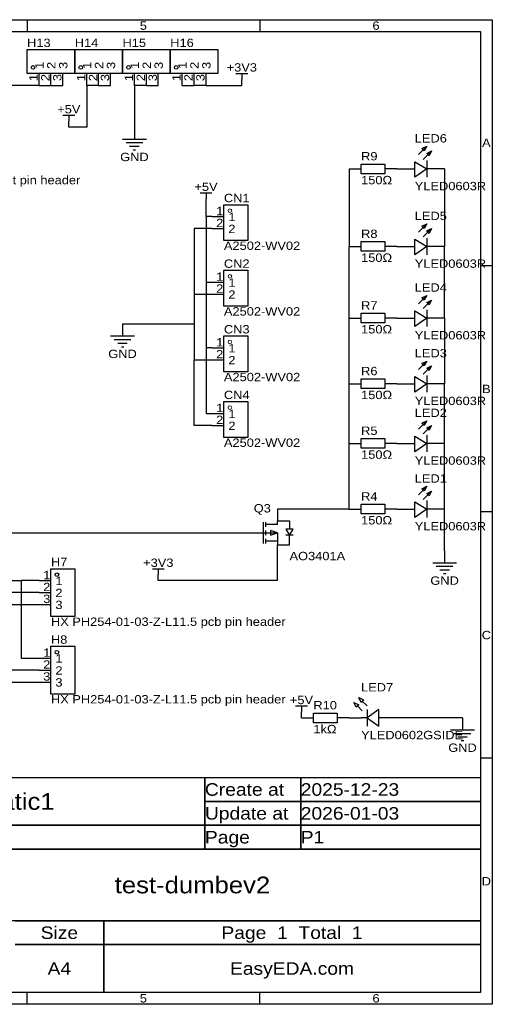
# Model space of a CAD drawing. Header units: millimetres. Extents: x 0 to 297, y 0 to 210.
# Tile 3 of 3: x 197 to 297, y 0 to 210. Entities that reach past the tile are written whole.
import ezdxf
from ezdxf.enums import TextEntityAlignment as Align

# ---------------------------------------------------------------- set-up
doc = ezdxf.new("R2010")
doc.units = ezdxf.units.MM
doc.header["$MEASUREMENT"] = 0
doc.styles.get("Standard").update_dxf_attribs({"font": 'arial.ttf'})

msp = doc.modelspace()

# ---------------------------------------------------------------- linework, layer by layer
at = {"color": 1, "true_color": 0xa00000}
for points in [[(0, 209.55), (297.18, 209.55), (297.18, 0), (0, 0)], [(2.54, 207.01), (294.64, 207.01), (294.64, 2.54), (2.54, 2.54)], [(198.12, 198.12), (198.12, 203.2), (208.28, 203.2), (208.28, 198.12)], [(208.28, 198.12), (208.28, 203.2), (218.44, 203.2), (218.44, 198.12)], [(218.44, 198.12), (218.44, 203.2), (228.6, 203.2), (228.6, 198.12)], [(228.6, 198.12), (228.6, 203.2), (238.76, 203.2), (238.76, 198.12)], [(283.21, 182.63), (282.7, 181.61), (282.19, 182.12)], [(284.23, 181.61), (283.72, 180.59), (283.21, 181.1)], [(269.24, 178.82), (274.32, 178.82), (274.32, 176.78), (269.24, 176.78)], [(280.67, 179.32), (283.21, 177.8), (280.67, 176.02)], [(240.03, 170.18), (245.11, 170.18), (245.11, 162.56), (240.03, 162.56)], [(283.21, 166.12), (282.7, 165.1), (282.19, 165.61)], [(284.23, 165.1), (283.72, 164.08), (283.21, 164.59)], [(269.24, 162.31), (274.32, 162.31), (274.32, 160.27), (269.24, 160.27)], [(280.67, 162.81), (283.21, 161.29), (280.67, 159.51)], [(240.03, 156.21), (245.11, 156.21), (245.11, 148.59), (240.03, 148.59)], [(283.21, 150.88), (282.7, 149.86), (282.19, 150.37)], [(284.23, 149.86), (283.72, 148.84), (283.21, 149.35)], [(269.24, 147.07), (274.32, 147.07), (274.32, 145.03), (269.24, 145.03)], [(280.67, 147.57), (283.21, 146.05), (280.67, 144.27)], [(240.03, 142.24), (245.11, 142.24), (245.11, 134.62), (240.03, 134.62)], [(283.21, 136.91), (282.7, 135.89), (282.19, 136.4)], [(284.23, 135.89), (283.72, 134.87), (283.21, 135.38)], [(269.24, 133.1), (274.32, 133.1), (274.32, 131.06), (269.24, 131.06)], [(280.67, 133.6), (283.21, 132.08), (280.67, 130.3)], [(240.03, 128.27), (245.11, 128.27), (245.11, 120.65), (240.03, 120.65)], [(283.21, 124.21), (282.7, 123.19), (282.19, 123.7)], [(284.23, 123.19), (283.72, 122.17), (283.21, 122.68)], [(269.24, 120.4), (274.32, 120.4), (274.32, 118.36), (269.24, 118.36)], [(280.67, 120.9), (283.21, 119.38), (280.67, 117.6)], [(283.21, 110.24), (282.7, 109.22), (282.19, 109.73)], [(284.23, 109.22), (283.72, 108.2), (283.21, 108.71)], [(280.67, 106.93), (283.21, 105.41), (280.67, 103.63)], [(269.24, 106.43), (274.32, 106.43), (274.32, 104.39), (269.24, 104.39)], [(251.46, 100.33), (249.94, 100.84), (249.94, 99.82)], [(254, 99.82), (254.76, 101.09), (253.24, 101.09)], [(203.2, 92.71), (208.28, 92.71), (208.28, 82.55), (203.2, 82.55)], [(203.2, 76.2), (208.28, 76.2), (208.28, 66.04), (203.2, 66.04)], [(268.73, 65.28), (269.75, 64.77), (269.24, 64.26)], [(267.72, 64.26), (268.73, 63.75), (268.22, 63.25)], [(259.08, 61.98), (264.16, 61.98), (264.16, 59.94), (259.08, 59.94)], [(273.05, 62.74), (270.51, 60.96), (273.05, 59.18)]]:
    msp.add_lwpolyline(points, close=True, dxfattribs=at)
for points in [[(198.12, 209.55), (198.12, 207.01)], [(247.65, 209.55), (247.65, 207.01)], [(242.57, 198.12), (245.11, 198.12)], [(243.84, 198.12), (243.84, 196.85)], [(205.74, 189.23), (208.28, 189.23)], [(207.01, 189.23), (207.01, 187.96)], [(218.44, 184.15), (223.52, 184.15)], [(219.2, 183.39), (222.76, 183.39)], [(219.96, 182.63), (222, 182.63)], [(281.43, 180.85), (283.21, 182.63)], [(220.73, 181.86), (221.23, 181.86)], [(282.45, 179.83), (284.23, 181.61)], [(283.21, 179.58), (283.21, 176.02)], [(234.95, 172.72), (237.49, 172.72)], [(236.22, 172.72), (236.22, 171.45)], [(281.43, 164.34), (283.21, 166.12)], [(282.45, 163.32), (284.23, 165.1)], [(283.21, 163.07), (283.21, 159.51)], [(297.18, 157.16), (294.64, 157.16)], [(281.43, 149.1), (283.21, 150.88)], [(282.45, 148.08), (284.23, 149.86)], [(283.21, 147.83), (283.21, 144.27)], [(215.9, 142.24), (220.98, 142.24)], [(216.66, 141.48), (220.22, 141.48)], [(217.42, 140.72), (219.46, 140.72)], [(218.19, 139.95), (218.69, 139.95)], [(281.43, 135.13), (283.21, 136.91)], [(282.45, 134.11), (284.23, 135.89)], [(283.21, 133.86), (283.21, 130.3)], [(281.43, 122.43), (283.21, 124.21)], [(282.45, 121.41), (284.23, 123.19)], [(283.21, 121.16), (283.21, 117.6)], [(281.43, 108.46), (283.21, 110.24)], [(282.45, 107.44), (284.23, 109.22)], [(283.21, 107.19), (283.21, 103.63)], [(297.18, 104.78), (294.64, 104.78)], [(251.46, 102.11), (251.46, 102.87), (254, 102.87), (254, 101.09)], [(248.41, 102.62), (248.41, 98.04)], [(248.92, 101.6), (248.92, 102.62)], [(251.46, 102.11), (248.92, 102.11)], [(248.92, 99.82), (248.92, 100.84)], [(248.92, 100.33), (251.46, 100.33), (251.46, 97.79)], [(248.92, 98.04), (248.92, 99.06)], [(251.46, 98.55), (248.92, 98.55)], [(251.46, 97.79), (254, 97.79), (254, 99.82)], [(254.76, 99.82), (254.51, 99.82), (253.49, 99.82), (253.24, 99.82)], [(224.79, 92.71), (227.33, 92.71)], [(226.06, 92.71), (226.06, 91.44)], [(284.48, 93.98), (289.56, 93.98)], [(285.24, 93.22), (288.8, 93.22)], [(286, 92.46), (288.04, 92.46)], [(286.77, 91.69), (287.27, 91.69)], [(255.27, 63.5), (257.81, 63.5)], [(256.54, 63.5), (256.54, 62.23)], [(269.49, 62.48), (268.48, 63.5)], [(270.51, 63.5), (269.49, 64.52)], [(270.51, 60.96), (269.24, 60.96)], [(270.51, 62.74), (270.51, 59.18)], [(274.32, 60.96), (273.05, 60.96)], [(288.29, 58.42), (293.37, 58.42)], [(289.05, 57.66), (292.61, 57.66)], [(289.81, 56.9), (291.85, 56.9)], [(290.58, 56.13), (291.08, 56.13)], [(297.18, 52.39), (294.64, 52.39)], [(143.45, 48.26), (235.98, 48.26)], [(235.98, 48.26), (235.98, 38.1)], [(235.98, 48.26), (256.39, 48.26)], [(235.98, 43.18), (235.98, 48.26)], [(256.39, 48.26), (256.39, 43.18)], [(256.39, 48.26), (294.64, 48.26)], [(256.39, 43.18), (256.39, 48.26)], [(294.64, 48.26), (294.64, 43.18)], [(256.39, 43.18), (235.98, 43.18)], [(235.98, 43.18), (256.39, 43.18)], [(235.98, 38.1), (235.98, 43.18)], [(294.64, 43.18), (256.39, 43.18)], [(256.39, 43.18), (256.39, 38.1)], [(256.39, 43.18), (294.64, 43.18)], [(256.39, 38.1), (256.39, 43.18)], [(294.64, 43.18), (294.64, 38.1)], [(235.98, 38.1), (143.45, 38.1)], [(143.45, 38.1), (235.98, 38.1)], [(256.39, 38.1), (235.98, 38.1)], [(235.98, 38.1), (235.98, 33.02)], [(235.98, 38.1), (256.39, 38.1)], [(235.98, 33.02), (235.98, 38.1)], [(294.64, 38.1), (256.39, 38.1)], [(256.39, 38.1), (256.39, 33.02)], [(256.39, 38.1), (294.64, 38.1)], [(256.39, 33.02), (256.39, 38.1)], [(294.64, 38.1), (294.64, 33.02)], [(235.98, 33.02), (143.45, 33.02)], [(172.02, 33.02), (294.64, 33.02)], [(256.39, 33.02), (235.98, 33.02)], [(294.64, 33.02), (256.39, 33.02)], [(294.64, 33.02), (294.64, 17.78)], [(294.64, 17.78), (172.02, 17.78)], [(195.56, 17.78), (214.43, 17.78)], [(214.43, 17.78), (214.43, 12.7)], [(214.43, 17.78), (294.64, 17.78)], [(214.43, 12.7), (214.43, 17.78)], [(294.64, 17.78), (294.64, 12.7)], [(214.43, 12.7), (195.56, 12.7)], [(195.56, 12.7), (214.43, 12.7)], [(294.64, 12.7), (214.43, 12.7)], [(214.43, 12.7), (214.43, 2.54)], [(214.43, 12.7), (294.64, 12.7)], [(214.43, 2.54), (214.43, 12.7)], [(294.64, 12.7), (294.64, 2.54)], [(214.43, 2.54), (195.56, 2.54)], [(198.12, 0), (198.12, 2.54)], [(294.64, 2.54), (214.43, 2.54)], [(247.65, 0), (247.65, 2.54)]]:
    msp.add_lwpolyline(points, dxfattribs=at)
at = {"color": 1, "true_color": 0x880000}
for points in [[(200.66, 195.58), (200.66, 198.12)], [(203.2, 195.58), (203.2, 198.12)], [(205.74, 195.58), (205.74, 198.12)], [(210.82, 195.58), (210.82, 198.12)], [(213.36, 195.58), (213.36, 198.12)], [(215.9, 195.58), (215.9, 198.12)], [(220.98, 195.58), (220.98, 198.12)], [(223.52, 195.58), (223.52, 198.12)], [(226.06, 195.58), (226.06, 198.12)], [(231.14, 195.58), (231.14, 198.12)], [(233.68, 195.58), (233.68, 198.12)], [(236.22, 195.58), (236.22, 198.12)], [(243.84, 195.58), (243.84, 196.85)], [(207.01, 186.69), (207.01, 187.96)], [(220.98, 186.69), (220.98, 184.15)], [(266.7, 177.8), (269.24, 177.8)], [(276.86, 177.8), (274.32, 177.8)], [(276.86, 177.8), (280.67, 177.8)], [(287.02, 177.8), (283.21, 177.8)], [(236.22, 170.18), (236.22, 171.45)], [(237.49, 167.64), (240.03, 167.64)], [(237.49, 165.1), (240.03, 165.1)], [(266.7, 161.29), (269.24, 161.29)], [(276.86, 161.29), (274.32, 161.29)], [(276.86, 161.29), (280.67, 161.29)], [(287.02, 161.29), (283.21, 161.29)], [(237.49, 153.67), (240.03, 153.67)], [(237.49, 151.13), (240.03, 151.13)], [(218.44, 144.78), (218.44, 142.24)], [(266.7, 146.05), (269.24, 146.05)], [(276.86, 146.05), (274.32, 146.05)], [(276.86, 146.05), (280.67, 146.05)], [(287.02, 146.05), (283.21, 146.05)], [(237.49, 139.7), (240.03, 139.7)], [(237.49, 137.16), (240.03, 137.16)], [(266.7, 132.08), (269.24, 132.08)], [(276.86, 132.08), (274.32, 132.08)], [(276.86, 132.08), (280.67, 132.08)], [(287.02, 132.08), (283.21, 132.08)], [(237.49, 125.73), (240.03, 125.73)], [(237.49, 123.19), (240.03, 123.19)], [(266.7, 119.38), (269.24, 119.38)], [(276.86, 119.38), (274.32, 119.38)], [(276.86, 119.38), (280.67, 119.38)], [(287.02, 119.38), (283.21, 119.38)], [(251.46, 105.41), (251.46, 102.87)], [(266.7, 105.41), (269.24, 105.41)], [(276.86, 105.41), (274.32, 105.41)], [(276.86, 105.41), (280.67, 105.41)], [(287.02, 105.41), (283.21, 105.41)], [(246.38, 100.33), (248.92, 100.33)], [(251.46, 95.25), (251.46, 97.79)], [(287.02, 96.52), (287.02, 93.98)], [(200.66, 90.17), (203.2, 90.17)], [(226.06, 90.17), (226.06, 91.44)], [(200.66, 87.63), (203.2, 87.63)], [(200.66, 85.09), (203.2, 85.09)], [(200.66, 73.66), (203.2, 73.66)], [(200.66, 71.12), (203.2, 71.12)], [(200.66, 68.58), (203.2, 68.58)], [(256.54, 60.96), (256.54, 62.23)], [(256.54, 60.96), (259.08, 60.96)], [(266.7, 60.96), (264.16, 60.96)], [(266.7, 60.96), (269.24, 60.96)], [(276.86, 60.96), (274.32, 60.96)], [(290.83, 60.96), (290.83, 58.42)]]:
    msp.add_lwpolyline(points, dxfattribs=at)
at = {"color": 1, "true_color": 0x008800}
for points in [[(200.66, 195.58), (193.04, 195.58)], [(200.66, 195.58), (203.2, 195.58)], [(203.2, 195.58), (205.74, 195.58)], [(210.82, 195.58), (210.82, 186.69)], [(213.36, 195.58), (210.82, 195.58)], [(213.36, 195.58), (215.9, 195.58)], [(220.98, 195.58), (220.98, 186.69)], [(223.52, 195.58), (220.98, 195.58)], [(223.52, 195.58), (226.06, 195.58)], [(231.14, 195.58), (233.68, 195.58)], [(236.22, 195.58), (233.68, 195.58)], [(236.22, 195.58), (243.84, 195.58)], [(210.82, 186.69), (207.01, 186.69)], [(266.7, 177.8), (266.7, 161.29)], [(287.02, 177.8), (287.02, 161.29)], [(236.22, 167.64), (236.22, 170.18)], [(237.49, 167.64), (236.22, 167.64)], [(236.22, 167.64), (236.22, 153.67)], [(233.68, 165.1), (233.68, 151.13)], [(237.49, 165.1), (233.68, 165.1)], [(266.7, 146.05), (266.7, 161.29)], [(287.02, 146.05), (287.02, 161.29)], [(236.22, 153.67), (237.49, 153.67)], [(236.22, 153.67), (236.22, 139.7)], [(233.68, 151.13), (233.68, 144.78)], [(233.68, 151.13), (237.49, 151.13)], [(233.68, 144.78), (218.44, 144.78)], [(233.68, 144.78), (233.68, 137.16)], [(266.7, 132.08), (266.7, 146.05)], [(287.02, 146.05), (287.02, 132.08)], [(237.49, 139.7), (236.22, 139.7)], [(236.22, 139.7), (236.22, 125.73)], [(233.68, 137.16), (237.49, 137.16)], [(233.68, 123.19), (233.68, 137.16)], [(266.7, 119.38), (266.7, 132.08)], [(287.02, 119.38), (287.02, 132.08)], [(236.22, 125.73), (237.49, 125.73)], [(237.49, 123.19), (233.68, 123.19)], [(266.7, 105.41), (266.7, 119.38)], [(287.02, 105.41), (287.02, 119.38)], [(266.7, 105.41), (251.46, 105.41)], [(287.02, 96.52), (287.02, 105.41)], [(140.97, 100.33), (246.38, 100.33)], [(251.46, 90.17), (251.46, 95.25)], [(146.05, 90.17), (196.85, 90.17)], [(196.85, 90.17), (196.85, 73.66)], [(200.66, 90.17), (196.85, 90.17)], [(251.46, 90.17), (226.06, 90.17)], [(200.66, 87.63), (193.04, 87.63)], [(184.15, 85.09), (200.66, 85.09)], [(196.85, 73.66), (200.66, 73.66)], [(200.66, 71.12), (193.04, 71.12)], [(182.88, 68.58), (200.66, 68.58)], [(290.83, 60.96), (276.86, 60.96)]]:
    msp.add_lwpolyline(points, dxfattribs=at)
at = {"color": 1, "lineweight": 0, "true_color": 0xa00000}
for centre in [(241.3, 168.91), (241.3, 154.94), (241.3, 140.97), (241.3, 127)]:
    msp.add_circle(centre, 0.381, dxfattribs=at)
at = {"true_color": 0x000000}
for centre in [(199.39, 199.39), (209.55, 199.39), (219.71, 199.39), (229.87, 199.39), (204.47, 91.44), (204.47, 74.93)]:
    msp.add_ellipse(centre, major_axis=(0, 0.381), ratio=1, dxfattribs=at)

# ---------------------------------------------------------------- texts
at = {"color": 1, "true_color": 0xa00000, "width": 1.1}
for s, height, p in [('5', 1.78, (222.88, 208.28)), ('6', 1.78, (272.42, 208.28)), ('A', 1.78, (295.91, 183.36)), ('B', 1.78, (295.91, 130.97)), ('C', 1.78, (295.91, 78.58)), ('Schematic1', 3.556, (189.71, 43.18)), ('test-dumbev2', 3.556, (233.33, 25.4)), ('D', 1.78, (295.91, 26.19)), ('Page  1  Total  1', 2.667, (254.53, 15.24)), ('Size', 2.667, (204.99, 15.24)), ('A4', 2.667, (204.99, 7.62)), ('EasyEDA.com', 2.667, (254.53, 7.62)), ('5', 1.78, (222.88, 1.27)), ('6', 1.78, (272.42, 1.27))]:
    msp.add_text(s, height=height, dxfattribs=at).set_placement(p, align=Align.MIDDLE_CENTER)
at = {"color": 1, "true_color": 0x000080, "width": 1.1}
for s, p in [('H13', (198.12, 203.2)), ('H14', (208.28, 203.2)), ('H15', (218.44, 203.2)), ('H16', (228.6, 203.2)), ('LED6', (280.67, 182.88)), ('R9', (269.24, 179.07)), ('HX PH254-01-04-Z-L11.5 straight pin header', (154.94, 173.99)), ('CN1', (240.03, 170.18)), ('LED5', (280.67, 166.37)), ('R8', (269.24, 162.56)), ('CN2', (240.03, 156.21)), ('LED4', (280.67, 151.13)), ('R7', (269.24, 147.32)), ('CN3', (240.03, 142.24)), ('LED3', (280.67, 137.16)), ('R6', (269.24, 133.35)), ('CN4', (240.03, 128.27)), ('LED2', (280.67, 124.46)), ('R5', (269.24, 120.65)), ('LED1', (280.67, 110.49)), ('R4', (269.24, 106.68)), ('Q3', (246.38, 104.14)), ('H7', (203.2, 92.71)), ('H8', (203.2, 76.2)), ('LED7', (269.24, 66.04)), ('R10', (259.08, 62.23))]:
    msp.add_text(s, height=1.778, dxfattribs=at).set_placement(p, align=Align.BOTTOM_LEFT)
at = {"color": 1, "true_color": 0x000000, "width": 1.1}
for s, p in [('1', (202.16, 199.06)), ('2', (204.7, 199.06)), ('3', (207.24, 199.06)), ('1', (212.32, 199.06)), ('2', (214.86, 199.06)), ('3', (217.4, 199.06)), ('1', (222.48, 199.06)), ('2', (225.02, 199.06)), ('3', (227.56, 199.06)), ('1', (232.64, 199.06)), ('2', (235.18, 199.06)), ('3', (237.72, 199.06))]:
    msp.add_text(s, height=1.78, rotation=90, dxfattribs=at).set_placement(p, align=Align.BOTTOM_LEFT)
at = {"color": 1, "true_color": 0x000080, "width": 1.1}
for s, p in [('+3V3', (243.84, 199.39)), ('+5V', (207.01, 190.5)), ('GND', (220.98, 180.34)), ('+5V', (236.22, 173.99)), ('GND', (218.44, 138.43)), ('+3V3', (226.06, 93.98)), ('GND', (287.02, 90.17)), ('+5V', (256.54, 64.77)), ('GND', (290.83, 54.61))]:
    msp.add_text(s, height=1.778, dxfattribs=at).set_placement(p, align=Align.MIDDLE_CENTER)
at = {"color": 1, "true_color": 0x000000, "width": 1.1}
for s, p in [('1', (200.89, 197.99)), ('2', (203.43, 197.99)), ('3', (205.97, 197.99)), ('1', (211.05, 197.99)), ('2', (213.59, 197.99)), ('3', (216.13, 197.99)), ('1', (221.21, 197.99)), ('2', (223.75, 197.99)), ('3', (226.29, 197.99)), ('1', (231.37, 197.99)), ('2', (233.91, 197.99)), ('3', (236.45, 197.99))]:
    msp.add_text(s, height=1.78, rotation=90, dxfattribs=at).set_placement(p, align=Align.BOTTOM_RIGHT)
at = {"color": 1, "true_color": 0x0000ff, "width": 1.1}
for s, p in [('150Ω', (269.24, 173.99)), ('YLED0603R', (280.67, 172.72)), ('A2502-WV02', (240.03, 160.02)), ('150Ω', (269.24, 157.48)), ('YLED0603R', (280.67, 156.21)), ('A2502-WV02', (240.03, 146.05)), ('150Ω', (269.24, 142.24)), ('YLED0603R', (280.67, 140.97)), ('A2502-WV02', (240.03, 132.08)), ('150Ω', (269.24, 128.27)), ('YLED0603R', (280.67, 127)), ('A2502-WV02', (240.03, 118.11)), ('150Ω', (269.24, 115.57)), ('YLED0603R', (280.67, 114.3)), ('150Ω', (269.24, 101.6)), ('YLED0603R', (280.67, 100.33)), ('AO3401A', (254, 93.98)), ('HX PH254-01-03-Z-L11.5 pcb pin header', (203.2, 80.01)), ('HX PH254-01-03-Z-L11.5 pcb pin header', (203.2, 63.5)), ('1kΩ', (259.08, 57.15)), ('YLED0602GSIDE', (269.24, 55.88))]:
    msp.add_text(s, height=1.778, dxfattribs=at).set_placement(p, align=Align.BOTTOM_LEFT)
at = {"color": 1, "true_color": 0x000000, "width": 1.1}
for s, p in [('1', (239.9, 167.41)), ('2', (239.9, 164.87)), ('1', (239.9, 153.44)), ('2', (239.9, 150.9)), ('1', (239.9, 139.47)), ('2', (239.9, 136.93)), ('1', (239.9, 125.5)), ('2', (239.9, 122.96)), ('1', (203.07, 89.94)), ('2', (203.07, 87.4)), ('3', (203.07, 84.86)), ('1', (203.07, 73.43)), ('2', (203.07, 70.89)), ('3', (203.07, 68.35))]:
    msp.add_text(s, height=1.78, dxfattribs=at).set_placement(p, align=Align.BOTTOM_RIGHT)
for s, p in [('1', (240.97, 166.14)), ('2', (240.97, 163.6)), ('1', (240.97, 152.17)), ('2', (240.97, 149.63)), ('1', (240.97, 138.2)), ('2', (240.97, 135.66)), ('1', (240.97, 124.23)), ('2', (240.97, 121.69)), ('1', (204.14, 88.67)), ('2', (204.14, 86.13)), ('3', (204.14, 83.59)), ('1', (204.14, 72.16)), ('2', (204.14, 69.62)), ('3', (204.14, 67.08))]:
    msp.add_text(s, height=1.78, dxfattribs=at).set_placement(p, align=Align.BOTTOM_LEFT)
at = {"color": 1, "true_color": 0xa00000, "width": 1.1}
for s, p in [('Create at', (235.98, 45.72)), ('2025-12-23', (256.39, 45.72)), ('Update at', (235.98, 40.64)), ('2026-01-03', (256.39, 40.64)), ('Page', (235.98, 35.56)), ('P1', (256.39, 35.56))]:
    msp.add_text(s, height=2.667, dxfattribs=at).set_placement(p, align=Align.MIDDLE_LEFT)

doc.saveas('drawing.dxf')
